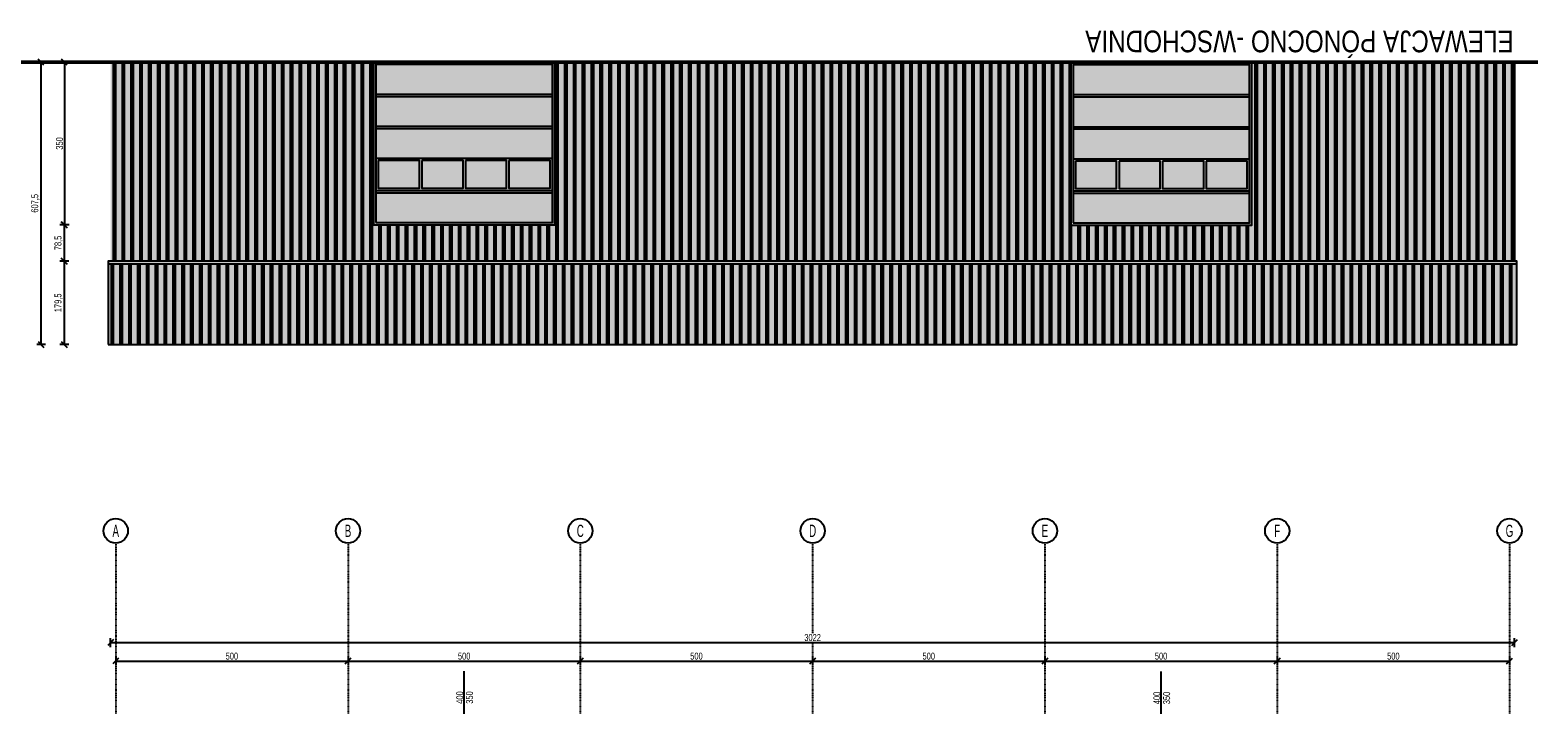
# Model space of a CAD drawing. Header units: centimetres. Extents: x 0 to 55409, y -2708 to 14680.
# Tile 194 of 215: x 49389 to 52634, y 5790 to 7241. Entities that reach past the tile are written whole.
import ezdxf
from ezdxf.enums import TextEntityAlignment as Align

# ---------------------------------------------------------------- set-up
doc = ezdxf.new("R2010")
doc.units = ezdxf.units.CM
doc.header["$LTSCALE"] = 0.01
doc.linetypes.add('DASHDOT2', pattern=[12.7, 6.35, -3.175, 0, -3.175])
for name, color, linetype in [('A-ELEWACJE', 3, 'Continuous'), ('A-Elewacje_wypełnienia', 7, 'Continuous'), ('A-Grid', 191, 'DASHDOT2'), ('A-konstrukcja', 7, 'Continuous'), ('A-OPISY', 70, 'Continuous'), ('CKDRZWI_OPIS', 3, 'Continuous'), ('CKDRZWI_OS', 1, 'Continuous'), ('CKSCIANY_KRESK', 254, 'Continuous'), ('CKWYMIAR', 3, 'Continuous')]:
    doc.layers.add(name, color=color, linetype=linetype)
doc.styles.add('Arial$001', font='arial.ttf', dxfattribs={"height": 1.872})
doc.styles.add('BA_ARIAL_0.5', font='IC-Romans.shx', dxfattribs={"width": 0.5})
doc.styles.get("Standard").update_dxf_attribs({"font": 'ic-simplex.shx', "width": 0.8})
doc.dimstyles.new('Kopia2 CADKON cm', dxfattribs={"dimscale": 5, "dimtxt": 3, "dimasz": 2.5, "dimexe": 1.8, "dimexo": 5, "dimgap": 0.6, "dimtad": 1, "dimrnd": 0.5, "dimtxsty": 'Standard', "dimblk1": 'OBLIQUE', "dimblk2": 'OBLIQUE', "dimsah": 1, "dimcen": 2.5, "dimadec": 1, "dimazin": 2, "dimtfac": 1, "dimtix": 1, "dimtmove": 2, "dimatfit": 3, "dimldrblk": 'OPEN30', "dimfxl": 2, "dimfxlon": 1, "dimtfill": 1, "dimtolj": 1, "dimarcsym": 0})

# ---------------------------------------------------------------- blocks, each defined once
blk = doc.blocks.new('BA_Axis_Mark')
at = {"linetype": 'Continuous'}
blk.add_circle((0, 0), 37.5, dxfattribs=at)
at = {"linetype": 'Continuous', "style": 'BA_ARIAL_0.5', "width": 0.6}
blk.add_attdef('AXIS_NUMBER', text='', height=37.5, dxfattribs=at).set_placement((0, 0), align=Align.MIDDLE_CENTER)
blk = doc.blocks.new('A$7E8814A102C37C')
at = {"layer": 'A-Grid', "ltscale": 20}
for points in [[(0, -50), (0, -2068)], [(500, -50), (500, -2068)], [(1000, -50), (1000, -2068)], [(1500, -50), (1500, -2068)], [(2000, -50), (2000, -2068)], [(2500, -50), (2500, -2068)], [(3000, -50), (3000, -2068)]]:
    blk.add_lwpolyline(points, dxfattribs=at)
at = {"layer": 'A-Grid', "xscale": 0.7000000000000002, "yscale": 0.7000000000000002, "zscale": 0.7000000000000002, "rotation": 360}
for p, values in [((0, -23.7), {'AXIS_NUMBER': 'A'}), ((500, -23.7), {'AXIS_NUMBER': 'B'}), ((1000, -23.7), {'AXIS_NUMBER': 'C'}), ((1500, -23.7), {'AXIS_NUMBER': 'D'}), ((2000, -23.7), {'AXIS_NUMBER': 'E'}), ((2500, -23.7), {'AXIS_NUMBER': 'F'}), ((3000, -23.7), {'AXIS_NUMBER': 'G'})]:
    blk.add_blockref('BA_Axis_Mark', p, dxfattribs=at).add_auto_attribs(values)
blk = doc.blocks.new('_OBLIQUE')
at = {"color": 0, "linetype": 'ByBlock'}
blk.add_line((-0.5, -0.5), (0.5, 0.5), dxfattribs=at)
blk = doc.blocks.new('*D269')
at = {"layer": 'CKWYMIAR', "color": 0, "lineweight": -2}
for p, q in [((49561.8, 5913.8), (49561.8, 5932.8)), ((49561.8, 5923.8), (52583.8, 5923.8)), ((52583.8, 5913.8), (52583.8, 5932.8))]:
    blk.add_line(p, q, dxfattribs=at)
at = {"layer": 'CKWYMIAR', "color": 0, "lineweight": -2, "xscale": 12.5, "yscale": 12.5, "zscale": 12.5, "rotation": 180}
blk.add_blockref('_OBLIQUE', (49561.8, 5923.8), dxfattribs=at)
at = {"layer": 'CKWYMIAR', "color": 0, "lineweight": -2, "xscale": 12.5, "yscale": 12.5, "zscale": 12.5}
blk.add_blockref('_OBLIQUE', (52583.8, 5923.8), dxfattribs=at)
at = {"layer": 'CKWYMIAR', "color": 0, "lineweight": -3, "insert": (51072.8, 5934.3), "char_height": 15, "attachment_point": 5, "bg_fill": 3, "box_fill_scale": 1.1, "bg_fill_color": 256, "bg_fill_true_color": 13158600, "bg_fill_transparency": 0}
blk.add_mtext('\\A1;3022', dxfattribs=at)
blk = doc.blocks.new('_Open30')
at = {"color": 0, "linetype": 'ByBlock', "lineweight": -2}
for p, q in [((-1, 0.27), (0, 0)), ((0, 0), (-1, -0.27)), ((0, 0), (-1, 0))]:
    blk.add_line(p, q, dxfattribs=at)
blk = doc.blocks.new('*D274')
at = {"layer": 'CKWYMIAR', "color": 0, "lineweight": -2}
for p, q in [((49572.8, 5893.8), (49572.8, 5874.8)), ((49572.8, 5883.8), (50072.8, 5883.8)), ((50072.8, 5893.8), (50072.8, 5874.8))]:
    blk.add_line(p, q, dxfattribs=at)
at = {"layer": 'CKWYMIAR', "color": 0, "lineweight": -2, "xscale": 12.5, "yscale": 12.5, "zscale": 12.5, "rotation": 180}
blk.add_blockref('_OBLIQUE', (49572.8, 5883.8), dxfattribs=at)
at = {"layer": 'CKWYMIAR', "color": 0, "lineweight": -2, "xscale": 12.5, "yscale": 12.5, "zscale": 12.5}
blk.add_blockref('_OBLIQUE', (50072.8, 5883.8), dxfattribs=at)
at = {"layer": 'CKWYMIAR', "color": 0, "lineweight": -3, "insert": (49822.8, 5894.3), "char_height": 15, "attachment_point": 5, "bg_fill": 3, "box_fill_scale": 1.1, "bg_fill_color": 256, "bg_fill_true_color": 13158600, "bg_fill_transparency": 0}
blk.add_mtext('\\A1;500', dxfattribs=at)
blk = doc.blocks.new('*D275')
at = {"layer": 'CKWYMIAR', "color": 0, "lineweight": -2}
for p, q in [((50072.8, 5893.8), (50072.8, 5874.8)), ((50072.8, 5883.8), (50572.8, 5883.8)), ((50572.8, 5893.8), (50572.8, 5874.8))]:
    blk.add_line(p, q, dxfattribs=at)
at = {"layer": 'CKWYMIAR', "color": 0, "lineweight": -2, "xscale": 12.5, "yscale": 12.5, "zscale": 12.5, "rotation": 180}
blk.add_blockref('_OBLIQUE', (50072.8, 5883.8), dxfattribs=at)
at = {"layer": 'CKWYMIAR', "color": 0, "lineweight": -2, "xscale": 12.5, "yscale": 12.5, "zscale": 12.5}
blk.add_blockref('_OBLIQUE', (50572.8, 5883.8), dxfattribs=at)
at = {"layer": 'CKWYMIAR', "color": 0, "lineweight": -3, "insert": (50322.8, 5894.3), "char_height": 15, "attachment_point": 5, "bg_fill": 3, "box_fill_scale": 1.1, "bg_fill_color": 256, "bg_fill_true_color": 13158600, "bg_fill_transparency": 0}
blk.add_mtext('\\A1;500', dxfattribs=at)
blk = doc.blocks.new('*D276')
at = {"layer": 'CKWYMIAR', "color": 0, "lineweight": -2}
for p, q in [((50572.8, 5893.8), (50572.8, 5874.8)), ((50572.8, 5883.8), (51072.8, 5883.8)), ((51072.8, 5893.8), (51072.8, 5874.8))]:
    blk.add_line(p, q, dxfattribs=at)
at = {"layer": 'CKWYMIAR', "color": 0, "lineweight": -2, "xscale": 12.5, "yscale": 12.5, "zscale": 12.5, "rotation": 180}
blk.add_blockref('_OBLIQUE', (50572.8, 5883.8), dxfattribs=at)
at = {"layer": 'CKWYMIAR', "color": 0, "lineweight": -2, "xscale": 12.5, "yscale": 12.5, "zscale": 12.5}
blk.add_blockref('_OBLIQUE', (51072.8, 5883.8), dxfattribs=at)
at = {"layer": 'CKWYMIAR', "color": 0, "lineweight": -3, "insert": (50822.8, 5894.3), "char_height": 15, "attachment_point": 5, "bg_fill": 3, "box_fill_scale": 1.1, "bg_fill_color": 256, "bg_fill_true_color": 13158600, "bg_fill_transparency": 0}
blk.add_mtext('\\A1;500', dxfattribs=at)
blk = doc.blocks.new('*D277')
at = {"layer": 'CKWYMIAR', "color": 0, "lineweight": -2}
for p, q in [((51072.8, 5893.8), (51072.8, 5874.8)), ((51072.8, 5883.8), (51572.8, 5883.8)), ((51572.8, 5893.8), (51572.8, 5874.8))]:
    blk.add_line(p, q, dxfattribs=at)
at = {"layer": 'CKWYMIAR', "color": 0, "lineweight": -2, "xscale": 12.5, "yscale": 12.5, "zscale": 12.5, "rotation": 180}
blk.add_blockref('_OBLIQUE', (51072.8, 5883.8), dxfattribs=at)
at = {"layer": 'CKWYMIAR', "color": 0, "lineweight": -2, "xscale": 12.5, "yscale": 12.5, "zscale": 12.5}
blk.add_blockref('_OBLIQUE', (51572.8, 5883.8), dxfattribs=at)
at = {"layer": 'CKWYMIAR', "color": 0, "lineweight": -3, "insert": (51322.8, 5894.3), "char_height": 15, "attachment_point": 5, "bg_fill": 3, "box_fill_scale": 1.1, "bg_fill_color": 256, "bg_fill_true_color": 13158600, "bg_fill_transparency": 0}
blk.add_mtext('\\A1;500', dxfattribs=at)
blk = doc.blocks.new('*D278')
at = {"layer": 'CKWYMIAR', "color": 0, "lineweight": -2}
for p, q in [((51572.8, 5893.8), (51572.8, 5874.8)), ((51572.8, 5883.8), (52072.8, 5883.8)), ((52072.8, 5893.8), (52072.8, 5874.8))]:
    blk.add_line(p, q, dxfattribs=at)
at = {"layer": 'CKWYMIAR', "color": 0, "lineweight": -2, "xscale": 12.5, "yscale": 12.5, "zscale": 12.5, "rotation": 180}
blk.add_blockref('_OBLIQUE', (51572.8, 5883.8), dxfattribs=at)
at = {"layer": 'CKWYMIAR', "color": 0, "lineweight": -2, "xscale": 12.5, "yscale": 12.5, "zscale": 12.5}
blk.add_blockref('_OBLIQUE', (52072.8, 5883.8), dxfattribs=at)
at = {"layer": 'CKWYMIAR', "color": 0, "lineweight": -3, "insert": (51822.8, 5894.3), "char_height": 15, "attachment_point": 5, "bg_fill": 3, "box_fill_scale": 1.1, "bg_fill_color": 256, "bg_fill_true_color": 13158600, "bg_fill_transparency": 0}
blk.add_mtext('\\A1;500', dxfattribs=at)
blk = doc.blocks.new('*D279')
at = {"layer": 'CKWYMIAR', "color": 0, "lineweight": -2}
for p, q in [((52072.8, 5893.8), (52072.8, 5874.8)), ((52072.8, 5883.8), (52572.8, 5883.8)), ((52572.8, 5893.8), (52572.8, 5874.8))]:
    blk.add_line(p, q, dxfattribs=at)
at = {"layer": 'CKWYMIAR', "color": 0, "lineweight": -2, "xscale": 12.5, "yscale": 12.5, "zscale": 12.5, "rotation": 180}
blk.add_blockref('_OBLIQUE', (52072.8, 5883.8), dxfattribs=at)
at = {"layer": 'CKWYMIAR', "color": 0, "lineweight": -2, "xscale": 12.5, "yscale": 12.5, "zscale": 12.5}
blk.add_blockref('_OBLIQUE', (52572.8, 5883.8), dxfattribs=at)
at = {"layer": 'CKWYMIAR', "color": 0, "lineweight": -3, "insert": (52322.8, 5894.3), "char_height": 15, "attachment_point": 5, "bg_fill": 3, "box_fill_scale": 1.1, "bg_fill_color": 256, "bg_fill_true_color": 13158600, "bg_fill_transparency": 0}
blk.add_mtext('\\A1;500', dxfattribs=at)
blk = doc.blocks.new('A$7E8814D32BB3')
at = {"layer": 'A-Elewacje_wypełnienia', "lineweight": -3}
h = blk.add_hatch(color=256, dxfattribs=at)
h.set_gradient(color1=(76, 114, 153), color2=(174, 215, 255), rotation=270, tint=1)
h.paths.add_polyline_path([(10, -138), (10, -79), (98.7, -79), (98.7, -138)])
h = blk.add_hatch(color=256, dxfattribs=at)
h.set_gradient(color1=(76, 114, 153), color2=(174, 215, 255), rotation=270, tint=1)
h.paths.add_polyline_path([(103.8, -138), (103.8, -79), (192.5, -79), (192.5, -138)])
h = blk.add_hatch(color=256, dxfattribs=at)
h.set_gradient(color1=(76, 114, 153), color2=(174, 215, 255), rotation=270, tint=1)
h.paths.add_polyline_path([(197.5, -138), (197.5, -79), (286.2, -79), (286.2, -138)])
h = blk.add_hatch(color=256, dxfattribs=at)
h.set_gradient(color1=(76, 114, 153), color2=(174, 215, 255), rotation=270, tint=1)
h.paths.add_polyline_path([(291.3, -138), (291.3, -79), (380, -79), (380, -138)])
at = {"layer": 'CKSCIANY_KRESK'}
h = blk.add_hatch(color=250, dxfattribs=at)
h.dxf.hatch_style = 1
h.paths.add_polyline_path([(390, -350), (390, 0), (0, 0), (0, -350)])
h.paths.add_polyline_path([(291.3, -138), (291.3, -79), (380, -79), (380, -138)])
h.paths.add_polyline_path([(197.5, -138), (197.5, -79), (286.2, -79), (286.2, -138)])
h.paths.add_polyline_path([(103.8, -138), (103.8, -79), (192.5, -79), (192.5, -138)])
h.paths.add_polyline_path([(10, -138), (10, -79), (98.7, -79), (98.7, -138)])
at = {"layer": 'A-ELEWACJE'}
for points in [[(0, 0), (390, 0), (390, -350), (0, -350)], [(5, -5), (385, -5), (385, -345), (5, -345)], [(10, -138), (10, -79), (98.7, -79), (98.7, -138)], [(103.8, -138), (103.8, -79), (192.5, -79), (192.5, -138)], [(197.5, -138), (197.5, -79), (286.2, -79), (286.2, -138)], [(291.3, -138), (291.3, -79), (380, -79), (380, -138)]]:
    blk.add_lwpolyline(points, close=True, dxfattribs=at)
for points in [[(5, -69), (385, -69)], [(5, -74), (385, -74)], [(5, -74), (385, -74)], [(5, -143), (385, -143)], [(5, -143), (385, -143)], [(5, -207), (385, -207)], [(5, -212), (385, -212)], [(5, -276), (385, -276)], [(5, -281), (385, -281)]]:
    blk.add_lwpolyline(points, dxfattribs=at)
blk = doc.blocks.new('*D301')
at = {"layer": 'CKWYMIAR', "color": 0, "lineweight": -2}
for p, q in [((49472.3, 7172.4), (49453.3, 7172.4)), ((49462.3, 7172.4), (49462.3, 6822.4)), ((49472.3, 6822.4), (49453.3, 6822.4))]:
    blk.add_line(p, q, dxfattribs=at)
at = {"layer": 'CKWYMIAR', "color": 0, "lineweight": -2, "xscale": 12.5, "yscale": 12.5, "zscale": 12.5}
for p, rotation in [((49462.3, 7172.4), 90), ((49462.3, 6822.4), 270)]:
    blk.add_blockref('_OBLIQUE', p, dxfattribs=dict(at, rotation=rotation))
at = {"layer": 'CKWYMIAR', "color": 0, "lineweight": -3, "insert": (49451.8, 6997.4), "char_height": 15, "attachment_point": 5, "rotation": 90, "bg_fill": 3, "box_fill_scale": 1.1, "bg_fill_color": 256, "bg_fill_true_color": 13158600, "bg_fill_transparency": 0}
blk.add_mtext('\\A1;350', dxfattribs=at)
blk = doc.blocks.new('*D302')
at = {"layer": 'CKWYMIAR', "color": 0, "lineweight": -2}
for p, q in [((49471.8, 6822.4), (49452.8, 6822.4)), ((49461.8, 6822.4), (49461.8, 6744.1)), ((49471.8, 6744.1), (49452.8, 6744.1))]:
    blk.add_line(p, q, dxfattribs=at)
at = {"layer": 'CKWYMIAR', "color": 0, "lineweight": -2, "xscale": 12.5, "yscale": 12.5, "zscale": 12.5}
for p, rotation in [((49461.8, 6822.4), 90), ((49461.8, 6744.1), 270)]:
    blk.add_blockref('_OBLIQUE', p, dxfattribs=dict(at, rotation=rotation))
at = {"layer": 'CKWYMIAR', "color": 0, "lineweight": -3, "insert": (49449.9, 6783.3), "char_height": 15, "attachment_point": 5, "rotation": 90, "bg_fill": 3, "box_fill_scale": 1.1, "bg_fill_color": 256, "bg_fill_true_color": 13158600, "bg_fill_transparency": 0}
blk.add_mtext('\\A1;78,5', dxfattribs=at)
blk = doc.blocks.new('*D303')
at = {"layer": 'CKWYMIAR', "color": 0, "lineweight": -2}
for p, q in [((49471.8, 6744.1), (49452.8, 6744.1)), ((49461.8, 6744.1), (49461.8, 6564.8)), ((49471.8, 6564.8), (49452.8, 6564.8))]:
    blk.add_line(p, q, dxfattribs=at)
at = {"layer": 'CKWYMIAR', "color": 0, "lineweight": -2, "xscale": 12.5, "yscale": 12.5, "zscale": 12.5}
for p, rotation in [((49461.8, 6744.1), 90), ((49461.8, 6564.8), 270)]:
    blk.add_blockref('_OBLIQUE', p, dxfattribs=dict(at, rotation=rotation))
at = {"layer": 'CKWYMIAR', "color": 0, "lineweight": -3, "insert": (49449.9, 6654.5), "char_height": 15, "attachment_point": 5, "rotation": 90, "bg_fill": 3, "box_fill_scale": 1.1, "bg_fill_color": 256, "bg_fill_true_color": 13158600, "bg_fill_transparency": 0}
blk.add_mtext('\\A1;179,5', dxfattribs=at)
blk = doc.blocks.new('*D304')
at = {"layer": 'CKWYMIAR', "color": 0, "lineweight": -2}
for p, q in [((49421.8, 7172.4), (49402.8, 7172.4)), ((49411.8, 7172.4), (49411.8, 6564.8)), ((49421.8, 6564.8), (49402.8, 6564.8))]:
    blk.add_line(p, q, dxfattribs=at)
at = {"layer": 'CKWYMIAR', "color": 0, "lineweight": -2, "xscale": 12.5, "yscale": 12.5, "zscale": 12.5}
for p, rotation in [((49411.8, 7172.4), 90), ((49411.8, 6564.8), 270)]:
    blk.add_blockref('_OBLIQUE', p, dxfattribs=dict(at, rotation=rotation))
at = {"layer": 'CKWYMIAR', "color": 0, "lineweight": -3, "insert": (49399.9, 6868.6), "char_height": 15, "attachment_point": 5, "rotation": 90, "bg_fill": 3, "box_fill_scale": 1.1, "bg_fill_color": 256, "bg_fill_true_color": 13158600, "bg_fill_transparency": 0}
blk.add_mtext('\\A1;607,5', dxfattribs=at)

msp = doc.modelspace()

# ---------------------------------------------------------------- hatches: boundary and pattern name
at = {"layer": 'A-Elewacje_wypełnienia'}
h = msp.add_hatch(dxfattribs=at)
h.set_pattern_fill('GLASS_FLAT', color=256, scale=3, angle=270)
h.set_pattern_definition([(270, (0, -1000), (19.05, -3e-15), []), (270, (2.381, -1000), (19.05, -3e-15), []), (270, (4.762, -1000), (19.05, -3e-15), [])])
h.paths.add_polyline_path([(52583.82, 7172.439), (52583.82, 6744.109), (49561.82, 6744.109), (49561.82, 7172.439), (49627.929, 7172.439), (49627.929, 7172.439), (50017.929, 7172.439), (50017.929, 7172.439), (50127.929, 7172.439), (50127.929, 6822.439), (50517.929, 6822.439), (50517.929, 7172.439), (50627.929, 7172.439), (50627.929, 7172.439), (51017.929, 7172.439), (51017.929, 7172.439)])
h.paths.add_polyline_path([(51628.493, 7171.47), (52018.493, 7171.47), (52018.493, 6821.47), (51628.493, 6821.47)])
at = {"layer": 'A-Elewacje_wypełnienia', "true_color": 0x383e42}
h = msp.add_hatch(color=250, dxfattribs=at)
h.dxf.hatch_style = 1
h.paths.add_polyline_path([(52583.82, 7172.439), (52583.82, 6744.109), (49561.82, 6744.109), (49561.82, 7172.439), (49627.929, 7172.439), (49627.929, 7172.439), (50017.929, 7172.439), (50017.929, 7172.439), (50127.929, 7172.439), (50127.929, 6822.439), (50517.929, 6822.439), (50517.929, 7172.439), (50627.929, 7172.439), (50627.929, 7172.439), (51017.929, 7172.439), (51017.929, 7172.439)])
h.paths.add_polyline_path([(51628.493, 6821.47), (52018.493, 6821.47), (52018.493, 7171.47), (51628.493, 7171.47)])
h = msp.add_hatch(color=250, dxfattribs=at)
h.dxf.hatch_style = 1
h.paths.add_polyline_path([(52588.82, 6744.109), (52588.82, 6564.802), (49556.82, 6564.802), (49556.82, 6744.109)])
at = {"layer": 'A-Elewacje_wypełnienia'}
h = msp.add_hatch(dxfattribs=at)
h.set_pattern_fill('GLASS_FLAT', color=256, scale=3, angle=270)
h.set_pattern_definition([(90, (0, -1000), (-19.05, -3e-15), []), (90, (-2.381, -1000), (-19.05, -3e-15), []), (90, (-4.762, -1000), (-19.05, -3e-15), [])])
h.paths.add_polyline_path([(52588.82, 6737.898), (52588.82, 6564.802), (49556.82, 6564.802), (49556.82, 6737.898)])

# ---------------------------------------------------------------- linework, layer by layer
at = {"layer": 'A-ELEWACJE', "color": 1, "lineweight": 50}
msp.add_line((49300.617, 7172.439), (52633.82, 7172.439), dxfattribs=at)
at = {"layer": 'A-ELEWACJE'}
for p, q in [((52583.82, 7172.439), (52583.82, 6744.109)), ((52588.82, 6737.898), (49556.82, 6737.898))]:
    msp.add_line(p, q, dxfattribs=at)
msp.add_lwpolyline([(49556.82, 6564.802), (52588.82, 6564.802), (52588.82, 6744.109), (49556.82, 6744.109)], close=True, dxfattribs=at)
at = {"layer": 'A-konstrukcja'}
msp.add_lwpolyline([(50127.929, 6822.439), (50517.929, 6822.439), (50517.929, 7172.439), (50127.929, 7172.439)], close=True, dxfattribs=at)
at = {"layer": 'CKDRZWI_OS'}
for p, q in [((50322.82, 5718.761), (50322.82, 5861.89)), ((51823.384, 5717.791), (51823.384, 5860.921))]:
    msp.add_line(p, q, dxfattribs=at)

# ---------------------------------------------------------------- block references
at = {"layer": 'A-Grid', "lineweight": -3}
msp.add_blockref('A$7E8814A102C37C', (49572.82, 6187.604), dxfattribs=at)
at = {"layer": 'A-konstrukcja', "xscale": -1, "rotation": 180}
for p in [(50127.929, 6822.439), (51628.493, 6821.47)]:
    msp.add_blockref('A$7E8814D32BB3', p, dxfattribs=at)

# ---------------------------------------------------------------- texts
at = {"layer": 'A-OPISY', "style": 'Arial$001', "width": 0.8}
msp.add_text('ELEWACJA PÓNOCNO -WSCHODNIA', height=46.70802, rotation=180, dxfattribs=at).set_placement((52581.821, 7240.28))
at = {"layer": 'CKDRZWI_OPIS', "width": 0.8}
for p in [(50320.686, 5805.267), (51821.249, 5804.298)]:
    msp.add_text('400', height=15, rotation=90, dxfattribs=at).set_placement(p, align=Align.CENTER)
for p in [(50326.686, 5805.267), (51827.249, 5804.298)]:
    msp.add_text('350', height=15, rotation=90, dxfattribs=at).set_placement(p, align=Align.TOP_CENTER)

# ---------------------------------------------------------------- next in the draw order: dimensions: what is measured, and where the dimension line sits
at = {"layer": 'CKWYMIAR', "lineweight": -3}
dim = msp.add_linear_dim(base=(49411.82, 6564.802), p1=(49462.32, 7172.439), p2=(49556.82, 6564.802), angle=270, dimstyle='Kopia2 CADKON cm', override={"dimtxt": 3, "dimfxl": 2, "dimfxlon": 1, "dimtfill": 1, "dimtfillclr": 0}, dxfattribs=at)
dim.commit()
dim.dimension.update_dxf_attribs({"geometry": '*D304', "text_midpoint": (49399.895, 6868.621)})
dim = msp.add_linear_dim(base=(52572.82, 5883.778), p1=(52072.82, 6187.604), p2=(52572.82, 6187.604), dimstyle='Kopia2 CADKON cm', override={"dimtxt": 3, "dimfxl": 2, "dimfxlon": 1, "dimtfill": 1, "dimtfillclr": 0}, dxfattribs=at)
dim.commit()
dim.dimension.update_dxf_attribs({"geometry": '*D279', "text_midpoint": (52322.82, 5894.278)})

# ---------------------------------------------------------------- next in the draw order: dimensions: what is measured, and where the dimension line sits
dim = msp.add_linear_dim(base=(49461.82, 6564.802), p1=(50322.82, 6744.109), p2=(49717.395, 6564.802), angle=270, dimstyle='Kopia2 CADKON cm', override={"dimtxt": 3, "dimfxl": 2, "dimfxlon": 1, "dimtfill": 1, "dimtfillclr": 0}, dxfattribs=at)
dim.commit()
dim.dimension.update_dxf_attribs({"geometry": '*D303', "text_midpoint": (49449.895, 6654.456)})
dim = msp.add_linear_dim(base=(52072.82, 5883.778), p1=(51572.82, 6187.604), p2=(52072.82, 6187.604), dimstyle='Kopia2 CADKON cm', override={"dimtxt": 3, "dimfxl": 2, "dimfxlon": 1, "dimtfill": 1, "dimtfillclr": 0}, dxfattribs=at)
dim.commit()
dim.dimension.update_dxf_attribs({"geometry": '*D278', "text_midpoint": (51822.82, 5894.278)})

# ---------------------------------------------------------------- next in the draw order: dimensions: what is measured, and where the dimension line sits
dim = msp.add_linear_dim(base=(49461.82, 6744.109), p1=(49627.929, 6822.439), p2=(50322.82, 6744.109), angle=270, dimstyle='Kopia2 CADKON cm', override={"dimtxt": 3, "dimfxl": 2, "dimfxlon": 1, "dimtfill": 1, "dimtfillclr": 0}, dxfattribs=at)
dim.commit()
dim.dimension.update_dxf_attribs({"geometry": '*D302', "text_midpoint": (49449.895, 6783.274)})
dim = msp.add_linear_dim(base=(51572.82, 5883.778), p1=(51072.82, 6187.604), p2=(51572.82, 6187.604), dimstyle='Kopia2 CADKON cm', override={"dimtxt": 3, "dimfxl": 2, "dimfxlon": 1, "dimtfill": 1, "dimtfillclr": 0}, dxfattribs=at)
dim.commit()
dim.dimension.update_dxf_attribs({"geometry": '*D277', "text_midpoint": (51322.82, 5894.278)})

# ---------------------------------------------------------------- next in the draw order: dimensions: what is measured, and where the dimension line sits
dim = msp.add_linear_dim(base=(49462.32, 6822.439), p1=(49627.929, 7172.439), p2=(49627.929, 6822.439), angle=270, dimstyle='Kopia2 CADKON cm', override={"dimtxt": 3, "dimfxl": 2, "dimfxlon": 1, "dimtfill": 1, "dimtfillclr": 0}, dxfattribs=at)
dim.commit()
dim.dimension.update_dxf_attribs({"geometry": '*D301', "text_midpoint": (49451.82, 6997.439)})
dim = msp.add_linear_dim(base=(51072.82, 5883.778), p1=(50572.82, 6187.604), p2=(51072.82, 6187.604), dimstyle='Kopia2 CADKON cm', override={"dimtxt": 3, "dimfxl": 2, "dimfxlon": 1, "dimtfill": 1, "dimtfillclr": 0}, dxfattribs=at)
dim.commit()
dim.dimension.update_dxf_attribs({"geometry": '*D276', "text_midpoint": (50822.82, 5894.278)})

# ---------------------------------------------------------------- next in the draw order: dimensions: what is measured, and where the dimension line sits
dim = msp.add_linear_dim(base=(50572.82, 5883.778), p1=(50072.82, 6187.604), p2=(50572.82, 6187.604), dimstyle='Kopia2 CADKON cm', override={"dimtxt": 3, "dimfxl": 2, "dimfxlon": 1, "dimtfill": 1, "dimtfillclr": 0}, dxfattribs=at)
dim.commit()
dim.dimension.update_dxf_attribs({"geometry": '*D275', "text_midpoint": (50322.82, 5894.278)})

# ---------------------------------------------------------------- next in the draw order: dimensions: what is measured, and where the dimension line sits
dim = msp.add_linear_dim(base=(50072.82, 5883.778), p1=(49572.82, 6187.604), p2=(50072.82, 6187.604), dimstyle='Kopia2 CADKON cm', override={"dimtxt": 3, "dimfxl": 2, "dimfxlon": 1, "dimtfill": 1, "dimtfillclr": 0}, dxfattribs=at)
dim.commit()
dim.dimension.update_dxf_attribs({"geometry": '*D274', "text_midpoint": (49822.82, 5894.278)})

# ---------------------------------------------------------------- next in the draw order: dimensions: what is measured, and where the dimension line sits
dim = msp.add_linear_dim(base=(52583.82, 5923.778), p1=(49561.82, 5781.604), p2=(52583.82, 5781.604), dimstyle='Kopia2 CADKON cm', override={"dimtxt": 3, "dimfxl": 2, "dimfxlon": 1, "dimtfill": 1, "dimtfillclr": 0}, dxfattribs=at)
dim.commit()
dim.dimension.update_dxf_attribs({"geometry": '*D269', "text_midpoint": (51072.82, 5934.278)})

doc.saveas('drawing.dxf')
